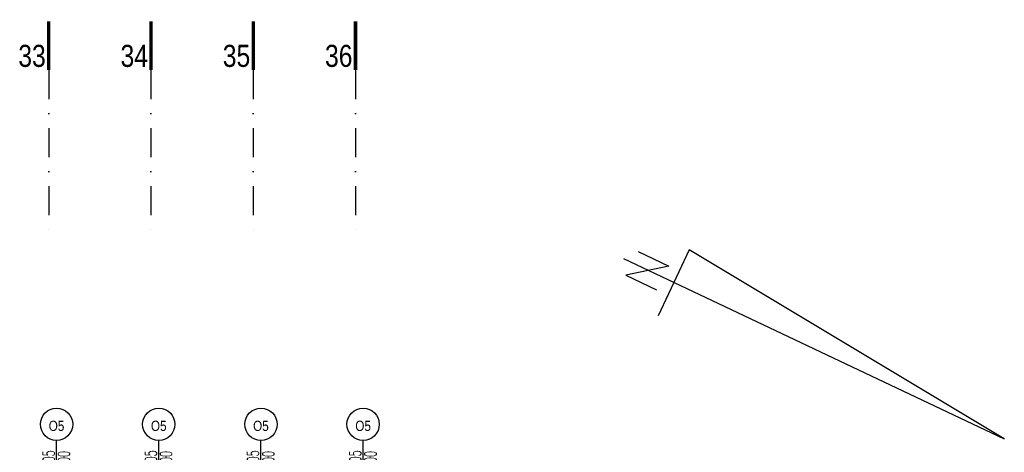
# Model space of a CAD drawing. Header units: millimetres. Extents: x 14495 to 271441, y -21035 to 2232.
# Tile 227 of 227: x 87473 to 88918, y 1527 to 2162. Entities that reach past the tile are written whole.
import ezdxf
from ezdxf.enums import TextEntityAlignment as Align

# ---------------------------------------------------------------- set-up
doc = ezdxf.new("R2010")
doc.units = ezdxf.units.MM
doc.linetypes.add('DASHDOT', pattern=[1, 0.5, -0.25, 0, -0.25])
for name, color, linetype in [('a-bloki-drzwi', 52, 'Continuous'), ('A_BLOKI_KÓŁKO', 1, 'Continuous'), ('A_BLOKI_OPIS', 1, 'Continuous'), ('A_OSIE', 252, 'DASHDOT')]:
    doc.layers.add(name, color=color, linetype=linetype)
doc.layers.add('A_widok', color=1, linetype='Continuous', lineweight=0)
doc.styles.add('arialce', font='ARIALN.TTF')
doc.styles.add('cent', font='swissel.ttf')
doc.styles.add('ROMANS', font='romans', dxfattribs={"width": 0.6})

# ---------------------------------------------------------------- blocks, each defined once
blk = doc.blocks.new('OSS1')
at = {"linetype": 'Continuous', "const_width": 5}
blk.add_lwpolyline([(0, 0), (0, -71.6)], dxfattribs=at)
at = {"style": 'cent'}
blk.add_attdef('01', text='', height=32.4, dxfattribs=at).set_placement((-4.4, -34.4), align=Align.RIGHT)
blk = doc.blocks.new('HJTS')
at = {"color": 8}
blk.add_line((0, 0), (0, 111.3), dxfattribs=at)
at = {"layer": 'A_BLOKI_KÓŁKO', "ltscale": 0.04}
blk.add_circle((0, 135), 23.7, dxfattribs=at)
at = {"layer": 'A_BLOKI_OPIS', "style": 'ROMANS'}
for tag, height, width, p in [('O', 20.6, 0.5, (0, 135.7)), ('100', 17.2, 0.6, (-11.5, 86.5)), ('200', 17.2, 0.6, (10.8, 86.5))]:
    blk.add_attdef(tag, text='', height=height, rotation=90, dxfattribs=dict(at, width=width)).set_placement(p, align=Align.MIDDLE)

msp = doc.modelspace()

# ---------------------------------------------------------------- linework, layer by layer
at = {"layer": 'A_OSIE', "ltscale": 85}
for p, q in [((87515.76, 2088.19), (87515.76, 1846.23)), ((87665.76, 2088.19), (87665.76, 1846.23)), ((87815.76, 2088.19), (87815.76, 1846.23)), ((87965.76, 2088.19), (87965.76, 1846.23))]:
    msp.add_line(p, q, dxfattribs=at)
at = {"layer": 'A_widok', "linetype": 'Continuous', "lineweight": -3}
for p, q in [((88380.37, 1821.97), (88425.6, 1800.54)), ((88455.53, 1824.38), (88409.77, 1727.77)), ((88917.7, 1546.85), (88455.53, 1824.38)), ((88917.7, 1546.85), (88455.53, 1824.38)), ((88358.88, 1811.54), (88917.7, 1546.85)), ((88358.88, 1811.54), (88917.7, 1546.85)), ((88425.6, 1800.54), (88362.5, 1787.04)), ((88362.5, 1787.04), (88407.18, 1765.88))]:
    msp.add_line(p, q, dxfattribs=at)

# ---------------------------------------------------------------- block references
at = {"layer": 'a-bloki-drzwi'}
ref = msp.add_blockref('HJTS', (87527.25, 1433.33), dxfattribs=at)
ref.add_attrib('O', 'O5', dxfattribs={"layer": 'A_BLOKI_OPIS', "extrusion": (0, 0, -1), "height": 15, "style": 'arialce', "text_generation_flag": 2}).set_placement((-87527.21, 1566.06), align=Align.MIDDLE)
ref.add_attrib('100', '105', dxfattribs={"layer": 'A_BLOKI_OPIS', "extrusion": (0, 0, -1), "height": 17.16, "rotation": 90, "style": 'ROMANS', "text_generation_flag": 4, "width": 0.6}).set_placement((-87515.76, 1516.93), align=Align.MIDDLE)
ref.add_attrib('200', '100', dxfattribs={"layer": 'A_BLOKI_OPIS', "extrusion": (0, 0, -1), "height": 17.16, "rotation": 90, "style": 'ROMANS', "text_generation_flag": 4, "width": 0.6}).set_placement((-87538.02, 1515.95), align=Align.MIDDLE)
ref = msp.add_blockref('HJTS', (87677.18, 1433.33), dxfattribs=at)
ref.add_attrib('O', 'O5', dxfattribs={"layer": 'A_BLOKI_OPIS', "extrusion": (0, 0, -1), "height": 15, "style": 'arialce', "text_generation_flag": 2}).set_placement((-87677.14, 1566.06), align=Align.MIDDLE)
ref.add_attrib('100', '105', dxfattribs={"layer": 'A_BLOKI_OPIS', "extrusion": (0, 0, -1), "height": 17.16, "rotation": 90, "style": 'ROMANS', "text_generation_flag": 4, "width": 0.6}).set_placement((-87665.69, 1516.93), align=Align.MIDDLE)
ref.add_attrib('200', '100', dxfattribs={"layer": 'A_BLOKI_OPIS', "extrusion": (0, 0, -1), "height": 17.16, "rotation": 90, "style": 'ROMANS', "text_generation_flag": 4, "width": 0.6}).set_placement((-87687.95, 1515.95), align=Align.MIDDLE)
ref = msp.add_blockref('HJTS', (87827.11, 1433.33), dxfattribs=at)
ref.add_attrib('O', 'O5', dxfattribs={"layer": 'A_BLOKI_OPIS', "extrusion": (0, 0, -1), "height": 15, "style": 'arialce', "text_generation_flag": 2}).set_placement((-87827.06, 1566.06), align=Align.MIDDLE)
ref.add_attrib('100', '105', dxfattribs={"layer": 'A_BLOKI_OPIS', "extrusion": (0, 0, -1), "height": 17.16, "rotation": 90, "style": 'ROMANS', "text_generation_flag": 4, "width": 0.6}).set_placement((-87815.62, 1516.93), align=Align.MIDDLE)
ref.add_attrib('200', '100', dxfattribs={"layer": 'A_BLOKI_OPIS', "extrusion": (0, 0, -1), "height": 17.16, "rotation": 90, "style": 'ROMANS', "text_generation_flag": 4, "width": 0.6}).set_placement((-87837.88, 1515.95), align=Align.MIDDLE)
ref = msp.add_blockref('HJTS', (87977.04, 1433.33), dxfattribs=at)
ref.add_attrib('O', 'O5', dxfattribs={"layer": 'A_BLOKI_OPIS', "extrusion": (0, 0, -1), "height": 15, "style": 'arialce', "text_generation_flag": 2}).set_placement((-87976.99, 1566.06), align=Align.MIDDLE)
ref.add_attrib('100', '105', dxfattribs={"layer": 'A_BLOKI_OPIS', "extrusion": (0, 0, -1), "height": 17.16, "rotation": 90, "style": 'ROMANS', "text_generation_flag": 4, "width": 0.6}).set_placement((-87965.55, 1516.93), align=Align.MIDDLE)
ref.add_attrib('200', '100', dxfattribs={"layer": 'A_BLOKI_OPIS', "extrusion": (0, 0, -1), "height": 17.16, "rotation": 90, "style": 'ROMANS', "text_generation_flag": 4, "width": 0.6}).set_placement((-87987.8, 1515.95), align=Align.MIDDLE)
at = {"layer": 'A_OSIE'}
ref = msp.add_blockref('OSS1', (87515.76, 2159.75), dxfattribs=at)
ref.add_attrib('01', '33', dxfattribs={"layer": '0', "height": 32.4, "style": 'cent', "width": 0.8}).set_placement((87511.37, 2125.35), align=Align.TOP_RIGHT)
ref = msp.add_blockref('OSS1', (87665.76, 2159.75), dxfattribs=at)
ref.add_attrib('01', '34', dxfattribs={"layer": '0', "height": 32.4, "style": 'cent', "width": 0.8}).set_placement((87661.37, 2125.35), align=Align.TOP_RIGHT)
ref = msp.add_blockref('OSS1', (87815.76, 2159.75), dxfattribs=at)
ref.add_attrib('01', '35', dxfattribs={"layer": '0', "height": 32.4, "style": 'cent', "width": 0.8}).set_placement((87811.37, 2125.35), align=Align.TOP_RIGHT)
ref = msp.add_blockref('OSS1', (87965.76, 2159.75), dxfattribs=at)
ref.add_attrib('01', '36', dxfattribs={"layer": '0', "height": 32.4, "style": 'cent', "width": 0.8}).set_placement((87961.37, 2125.35), align=Align.TOP_RIGHT)

doc.saveas('drawing.dxf')
